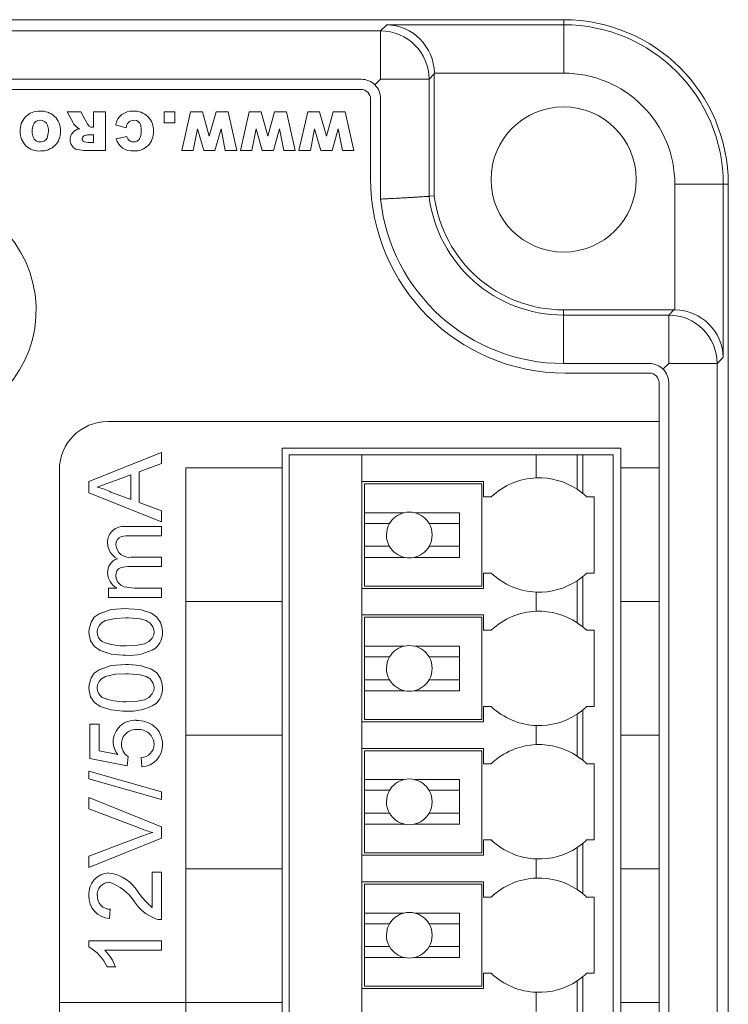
# Model space of a CAD drawing. Header units: inches. Extents: x 0.3 to 10.6, y 0.4 to 8.2.
# Tile 6 of 7: x 3.427 to 4.159, y 5.582 to 6.599. Entities that reach past the tile are written whole.
import ezdxf

# ---------------------------------------------------------------- set-up
doc = ezdxf.new("R2010")
doc.units = ezdxf.units.IN
doc.header["$MEASUREMENT"] = 0

msp = doc.modelspace()

# ---------------------------------------------------------------- linework, layer by layer
at = {"color": 7, "linetype": 'Continuous', "lineweight": 15}
for p, q in [((3.9889, 6.5993), (2.1089, 6.5993)), ((3.7998, 6.5878), (3.8061, 6.5941)), ((3.8061, 6.5941), (3.9889, 6.5941)), ((3.9889, 6.5941), (3.9889, 6.5993)), ((3.9889, 6.5441), (3.9889, 6.5941)), ((3.7998, 6.5878), (2.2978, 6.5878)), ((3.7998, 6.5378), (3.7998, 6.5878)), ((3.8498, 6.5378), (3.8552, 6.5433)), ((3.8552, 6.5441), (3.9889, 6.5441)), ((3.8552, 6.5433), (3.8552, 6.4173)), ((2.3178, 6.5378), (3.7798, 6.5378)), ((3.7939, 6.532), (3.7998, 6.5378)), ((3.8498, 6.5378), (3.7998, 6.5378)), ((3.8498, 6.4169), (3.8498, 6.5378)), ((3.7794, 6.5273), (2.3184, 6.5273)), ((3.7894, 6.4353), (3.7894, 6.5173)), ((3.7998, 6.5178), (3.7998, 6.414)), ((3.4821, 6.4929), (3.4759, 6.5043)), ((3.4759, 6.5043), (3.49, 6.5043)), ((3.49, 6.5043), (3.4966, 6.4922)), ((3.503, 6.4882), (3.503, 6.5043)), ((3.503, 6.5043), (3.5154, 6.5043)), ((3.5154, 6.5043), (3.5154, 6.4643)), ((3.5761, 6.5043), (3.587, 6.5043)), ((3.5761, 6.4929), (3.5761, 6.5043)), ((3.587, 6.5043), (3.587, 6.4929)), ((3.5945, 6.4643), (3.6034, 6.5043)), ((3.6034, 6.5043), (3.6157, 6.5043)), ((3.6157, 6.5043), (3.6228, 6.4791)), ((3.6228, 6.4791), (3.6299, 6.5043)), ((3.6299, 6.5043), (3.6421, 6.5043)), ((3.6421, 6.5043), (3.6511, 6.4643)), ((3.655, 6.4643), (3.6639, 6.5043)), ((3.6639, 6.5043), (3.6762, 6.5043)), ((3.6762, 6.5043), (3.6833, 6.4791)), ((3.6833, 6.4791), (3.6903, 6.5043)), ((3.6903, 6.5043), (3.7026, 6.5043)), ((3.7026, 6.5043), (3.7116, 6.4643)), ((3.7154, 6.4643), (3.7244, 6.5043)), ((3.7244, 6.5043), (3.7366, 6.5043)), ((3.7366, 6.5043), (3.7437, 6.4791)), ((3.7437, 6.4791), (3.7508, 6.5043)), ((3.7508, 6.5043), (3.7631, 6.5043)), ((3.7631, 6.5043), (3.772, 6.4643)), ((3.5369, 6.4877), (3.526, 6.4909)), ((3.587, 6.4929), (3.5761, 6.4929)), ((3.4977, 6.4804), (3.503, 6.4804)), ((3.5019, 6.4882), (3.503, 6.4882)), ((3.503, 6.4804), (3.503, 6.4726)), ((3.5265, 6.4764), (3.5375, 6.4788)), ((3.6107, 6.4866), (3.6062, 6.4643)), ((3.617, 6.4643), (3.6107, 6.4866)), ((3.6349, 6.4865), (3.6286, 6.4643)), ((3.6393, 6.4643), (3.6349, 6.4865)), ((3.6712, 6.4866), (3.6667, 6.4643)), ((3.6774, 6.4643), (3.6712, 6.4866)), ((3.6953, 6.4865), (3.6891, 6.4643)), ((3.6998, 6.4643), (3.6953, 6.4865)), ((3.7316, 6.4866), (3.7272, 6.4643)), ((3.7379, 6.4643), (3.7316, 6.4866)), ((3.7558, 6.4865), (3.7496, 6.4643)), ((3.7603, 6.4643), (3.7558, 6.4865)), ((3.503, 6.4726), (3.4975, 6.4726)), ((3.5154, 6.4643), (3.4947, 6.4643)), ((3.6062, 6.4643), (3.5945, 6.4643)), ((3.6286, 6.4643), (3.617, 6.4643)), ((3.6511, 6.4643), (3.6393, 6.4643)), ((3.6667, 6.4643), (3.655, 6.4643)), ((3.6891, 6.4643), (3.6774, 6.4643)), ((3.7116, 6.4643), (3.6998, 6.4643)), ((3.7272, 6.4643), (3.7154, 6.4643)), ((3.7496, 6.4643), (3.7379, 6.4643)), ((3.772, 6.4643), (3.7603, 6.4643)), ((4.1037, 6.4293), (4.1037, 6.2996)), ((4.1537, 6.4293), (4.1037, 6.4293)), ((4.1537, 6.4293), (4.1537, 6.2505)), ((4.1589, 6.4293), (4.1537, 6.4293)), ((4.1589, 4.7393), (4.1589, 6.4293)), ((3.9888, 6.2996), (3.9888, 6.2942)), ((3.9888, 6.2996), (4.1028, 6.2996)), ((4.1028, 6.2996), (4.0974, 6.2942)), ((3.9888, 6.2442), (3.9888, 6.2942)), ((4.0974, 6.2942), (3.9888, 6.2942)), ((4.0974, 6.2442), (4.0974, 6.2942)), ((4.1537, 6.2505), (4.1474, 6.2442)), ((3.9888, 6.2442), (4.0774, 6.2442)), ((4.0774, 6.2343), (3.9904, 6.2343)), ((4.1474, 6.2442), (4.0974, 6.2442)), ((4.1474, 4.9245), (4.1474, 6.2442)), ((4.0874, 6.1843), (4.0874, 6.2243)), ((4.0974, 6.2242), (4.0974, 4.9445)), ((4.0874, 6.1843), (3.5179, 6.1843)), ((4.0874, 6.1363), (4.0874, 6.1843)), ((3.6979, 6.1568), (4.0479, 6.1568)), ((3.6979, 6.1363), (3.6979, 6.1568)), ((4.0479, 6.1568), (4.0479, 6.1363)), ((3.4984, 6.1225), (3.5734, 6.1523)), ((3.5734, 6.1523), (3.5734, 6.1411)), ((3.7054, 5.0199), (3.7054, 6.1498)), ((3.7054, 6.1498), (3.7802, 6.1498)), ((3.7802, 6.1498), (3.7802, 6.1223)), ((3.7802, 6.1498), (3.9606, 6.1498)), ((3.9606, 6.1498), (3.9606, 6.1261)), ((3.9606, 6.1498), (4.0027, 6.1498)), ((4.0027, 6.1143), (4.0027, 6.1498)), ((4.0027, 6.1498), (4.0086, 6.1498)), ((4.0086, 6.11), (4.0086, 6.1498)), ((4.0401, 6.1498), (4.0086, 6.1498)), ((4.0401, 5.0199), (4.0401, 6.1498)), ((3.4679, 6.1343), (3.4679, 5.5843)), ((3.5734, 6.1411), (3.5504, 6.1325)), ((3.5504, 6.1325), (3.5504, 6.1006)), ((3.5984, 5.9983), (3.5984, 6.1363)), ((3.5984, 6.1363), (3.6979, 6.1363)), ((3.6979, 5.9983), (3.6979, 6.1363)), ((4.0479, 6.1363), (4.0479, 5.9983)), ((4.0874, 6.1363), (4.0479, 6.1363)), ((4.0874, 5.9983), (4.0874, 6.1363)), ((3.4984, 6.1106), (3.4984, 6.1225)), ((3.5417, 6.1294), (3.522, 6.1221)), ((3.5417, 6.1038), (3.5417, 6.1294)), ((3.7802, 6.1223), (3.9062, 6.1223)), ((3.7802, 6.1223), (3.7802, 6.012)), ((3.9062, 6.1065), (3.9062, 6.1223)), ((3.783, 6.1199), (3.783, 6.09)), ((3.9042, 6.1199), (3.783, 6.1199)), ((3.9042, 6.0144), (3.9042, 6.1199)), ((3.5734, 6.0808), (3.4984, 6.1106)), ((3.5209, 6.1114), (3.5417, 6.1038)), ((3.9141, 6.1065), (3.9062, 6.1065)), ((4.0204, 6.1065), (4.0125, 6.1065)), ((4.0204, 6.1065), (4.0204, 6.0278)), ((3.5504, 6.1006), (3.5734, 6.092)), ((3.5734, 6.092), (3.5734, 6.0808)), ((3.783, 6.09), (3.8236, 6.09)), ((3.783, 6.09), (3.783, 6.079)), ((3.8353, 6.09), (3.8814, 6.09)), ((3.8814, 6.09), (3.8814, 6.044)), ((3.536, 6.0758), (3.5734, 6.0758)), ((3.5734, 6.0758), (3.5734, 6.0662)), ((3.809, 6.079), (3.783, 6.079)), ((3.783, 6.079), (3.783, 6.0554)), ((3.8499, 6.079), (3.8814, 6.079)), ((3.5734, 6.0662), (3.5395, 6.0662)), ((3.783, 6.0554), (3.783, 6.044)), ((3.8089, 6.0554), (3.783, 6.0554)), ((3.8814, 6.0554), (3.8499, 6.0554)), ((3.5422, 6.0441), (3.5734, 6.0441)), ((3.5734, 6.0441), (3.5734, 6.0345)), ((3.783, 6.044), (3.783, 6.0144)), ((3.8249, 6.044), (3.783, 6.044)), ((3.8814, 6.044), (3.834, 6.044)), ((3.5734, 6.0345), (3.5385, 6.0345)), ((3.9062, 6.0278), (3.9062, 6.012)), ((3.9062, 6.0278), (3.9141, 6.0278)), ((4.0086, 6.0243), (4.0086, 5.9722)), ((4.0125, 6.0278), (4.0204, 6.0278)), ((3.5186, 6.0123), (3.5272, 6.0123)), ((3.5186, 6.0027), (3.5186, 6.0123)), ((3.5455, 6.0123), (3.5734, 6.0123)), ((3.5734, 6.0123), (3.5734, 6.0027)), ((3.7802, 6.012), (3.7802, 5.9845)), ((3.7802, 6.012), (3.9062, 6.012)), ((3.783, 6.0144), (3.9042, 6.0144)), ((4.0027, 6.0199), (4.0027, 5.9765)), ((3.5734, 6.0027), (3.5186, 6.0027)), ((3.9606, 6.0081), (3.9606, 5.9883)), ((3.6979, 5.9983), (3.5984, 5.9983)), ((3.5984, 5.8603), (3.5984, 5.9983)), ((3.6979, 5.8603), (3.6979, 5.9983)), ((4.0874, 5.9983), (4.0479, 5.9983)), ((4.0479, 5.9983), (4.0479, 5.8603)), ((4.0874, 5.8603), (4.0874, 5.9983)), ((3.9062, 5.9845), (3.7802, 5.9845)), ((3.7802, 5.9845), (3.7802, 5.8742)), ((3.783, 5.9821), (3.783, 5.9522)), ((3.9042, 5.9821), (3.783, 5.9821)), ((3.9042, 5.8766), (3.9042, 5.9821)), ((3.9062, 5.9845), (3.9062, 5.9687)), ((3.9062, 5.9687), (3.9141, 5.9687)), ((4.0204, 5.9687), (4.0125, 5.9687)), ((4.0204, 5.9687), (4.0204, 5.89)), ((3.783, 5.9522), (3.8236, 5.9522)), ((3.783, 5.9522), (3.783, 5.9412)), ((3.8353, 5.9522), (3.8814, 5.9522)), ((3.8814, 5.9522), (3.8814, 5.9062)), ((3.809, 5.9412), (3.783, 5.9412)), ((3.783, 5.9412), (3.783, 5.9176)), ((3.8499, 5.9412), (3.8814, 5.9412)), ((3.8089, 5.9176), (3.783, 5.9176)), ((3.783, 5.9176), (3.783, 5.9062)), ((3.8814, 5.9176), (3.8499, 5.9176)), ((3.783, 5.9062), (3.783, 5.8766)), ((3.8249, 5.9062), (3.783, 5.9062)), ((3.8814, 5.9062), (3.834, 5.9062)), ((3.9062, 5.89), (3.9062, 5.8742)), ((3.9062, 5.89), (3.9141, 5.89)), ((4.0125, 5.89), (4.0204, 5.89)), ((4.0027, 5.8821), (4.0027, 5.8387)), ((4.0086, 5.8865), (4.0086, 5.8344)), ((3.4994, 5.8363), (3.4994, 5.8718)), ((3.4994, 5.8718), (3.509, 5.8718)), ((3.509, 5.8718), (3.509, 5.8441)), ((3.7802, 5.8742), (3.9062, 5.8742)), ((3.7802, 5.8742), (3.7802, 5.8467)), ((3.783, 5.8766), (3.9042, 5.8766)), ((3.9606, 5.8703), (3.9606, 5.8505)), ((3.5984, 5.7223), (3.5984, 5.8603)), ((3.5984, 5.8603), (3.6979, 5.8603)), ((3.6979, 5.7223), (3.6979, 5.8603)), ((4.0874, 5.8603), (4.0479, 5.8603)), ((4.0479, 5.8603), (4.0479, 5.7223)), ((4.0874, 5.7223), (4.0874, 5.8603)), ((3.509, 5.8441), (3.5284, 5.8403)), ((3.5388, 5.8382), (3.5379, 5.8286)), ((3.9062, 5.8467), (3.7802, 5.8467)), ((3.7802, 5.8467), (3.7802, 5.7364)), ((3.783, 5.8443), (3.783, 5.8144)), ((3.9042, 5.8443), (3.783, 5.8443)), ((3.9042, 5.7388), (3.9042, 5.8443)), ((3.9062, 5.8467), (3.9062, 5.8309)), ((3.5379, 5.8286), (3.4994, 5.8363)), ((3.5532, 5.8276), (3.5523, 5.8372)), ((3.9062, 5.8309), (3.9141, 5.8309)), ((4.0204, 5.8309), (4.0125, 5.8309)), ((4.0204, 5.8309), (4.0204, 5.7522)), ((3.4984, 5.8151), (3.4984, 5.8231)), ((3.4984, 5.8231), (3.5734, 5.8019)), ((3.5734, 5.794), (3.4984, 5.8151)), ((3.783, 5.8144), (3.8236, 5.8144)), ((3.783, 5.8144), (3.783, 5.8034)), ((3.8353, 5.8144), (3.8814, 5.8144)), ((3.8814, 5.8144), (3.8814, 5.7684)), ((3.5734, 5.8019), (3.5734, 5.794)), ((3.809, 5.8034), (3.783, 5.8034)), ((3.783, 5.8034), (3.783, 5.7798)), ((3.8499, 5.8034), (3.8814, 5.8034)), ((3.4984, 5.7958), (3.5734, 5.7655)), ((3.4984, 5.7843), (3.4984, 5.7958)), ((3.5522, 5.7639), (3.4984, 5.7843)), ((3.783, 5.7798), (3.783, 5.7684)), ((3.8089, 5.7798), (3.783, 5.7798)), ((3.8814, 5.7798), (3.8499, 5.7798)), ((3.783, 5.7684), (3.783, 5.7388)), ((3.8249, 5.7684), (3.783, 5.7684)), ((3.8814, 5.7684), (3.834, 5.7684)), ((3.5734, 5.7655), (3.5734, 5.7541)), ((3.4984, 5.7353), (3.5522, 5.7557)), ((3.5734, 5.7541), (3.4984, 5.7238)), ((3.9062, 5.7522), (3.9062, 5.7364)), ((3.9062, 5.7522), (3.9141, 5.7522)), ((4.0086, 5.7487), (4.0086, 5.6966)), ((4.0125, 5.7522), (4.0204, 5.7522)), ((3.7802, 5.7364), (3.7802, 5.7089)), ((3.7802, 5.7364), (3.9062, 5.7364)), ((3.783, 5.7388), (3.9042, 5.7388)), ((4.0027, 5.7443), (4.0027, 5.701)), ((3.4984, 5.7238), (3.4984, 5.7353)), ((3.9606, 5.7325), (3.9606, 5.7128)), ((3.5638, 5.6823), (3.5638, 5.719)), ((3.5638, 5.719), (3.5734, 5.719)), ((3.5734, 5.719), (3.5734, 5.6699)), ((3.6979, 5.7223), (3.5984, 5.7223)), ((3.5984, 5.5843), (3.5984, 5.7223)), ((3.6979, 5.5843), (3.6979, 5.7223)), ((4.0874, 5.7223), (4.0479, 5.7223)), ((4.0479, 5.7223), (4.0479, 5.5843)), ((4.0874, 5.5843), (4.0874, 5.7223)), ((3.9062, 5.7089), (3.7802, 5.7089)), ((3.7802, 5.7089), (3.7802, 5.5986)), ((3.783, 5.7065), (3.783, 5.6766)), ((3.9042, 5.7065), (3.783, 5.7065)), ((3.9042, 5.601), (3.9042, 5.7065)), ((3.9062, 5.7089), (3.9062, 5.6931)), ((3.9062, 5.6931), (3.9141, 5.6931)), ((4.0204, 5.6931), (4.0125, 5.6931)), ((4.0204, 5.6931), (4.0204, 5.6144)), ((3.5205, 5.6805), (3.5196, 5.6709)), ((3.783, 5.6766), (3.783, 5.6656)), ((3.783, 5.6766), (3.8236, 5.6766)), ((3.8353, 5.6766), (3.8814, 5.6766)), ((3.8814, 5.6766), (3.8814, 5.6306)), ((3.809, 5.6656), (3.783, 5.6656)), ((3.783, 5.6656), (3.783, 5.642)), ((3.8499, 5.6656), (3.8814, 5.6656)), ((3.4984, 5.6478), (3.4984, 5.6416)), ((3.4984, 5.6478), (3.5734, 5.6478)), ((3.5734, 5.6382), (3.5734, 5.6478)), ((3.515, 5.6382), (3.5734, 5.6382)), ((3.783, 5.642), (3.783, 5.6306)), ((3.8089, 5.642), (3.783, 5.642)), ((3.8814, 5.642), (3.8499, 5.642)), ((3.8249, 5.6306), (3.783, 5.6306)), ((3.783, 5.6306), (3.783, 5.601)), ((3.8814, 5.6306), (3.834, 5.6306)), ((3.5172, 5.6209), (3.526, 5.6209)), ((3.9062, 5.6144), (3.9062, 5.5986)), ((3.9062, 5.6144), (3.9141, 5.6144)), ((4.0125, 5.6144), (4.0204, 5.6144)), ((4.0027, 5.6065), (4.0027, 5.5632)), ((4.0086, 5.6109), (4.0086, 5.5588)), ((3.7802, 5.5986), (3.9062, 5.5986)), ((3.7802, 5.5986), (3.7802, 5.5711)), ((3.783, 5.601), (3.9042, 5.601)), ((3.9606, 5.5947), (3.9606, 5.575)), ((3.4679, 5.5843), (3.5984, 5.5843)), ((3.4679, 5.5843), (3.4679, 5.0338)), ((3.5984, 5.4463), (3.5984, 5.5843)), ((3.5984, 5.5843), (3.6979, 5.5843)), ((3.6979, 5.4463), (3.6979, 5.5843)), ((4.0479, 5.5843), (4.0479, 5.4463)), ((4.0874, 5.5843), (4.0479, 5.5843)), ((4.0874, 5.4463), (4.0874, 5.5843))]:
    msp.add_line(p, q, dxfattribs=at)
at = {"color": 7, "linetype": 'Continuous', "lineweight": 15, "flags": 128}
for points in [[(3.4399, 6.4838), (3.4399, 6.4858), (3.4407, 6.4903), (3.4418, 6.4925), (3.4435, 6.4942), (3.4456, 6.4951), (3.4482, 6.4955)], [(3.4482, 6.4955), (3.4502, 6.4953), (3.4526, 6.4943), (3.4545, 6.4926), (3.4556, 6.4905), (3.4565, 6.4862), (3.4565, 6.4843)], [(3.5525, 6.4841), (3.5525, 6.4861), (3.5519, 6.4903), (3.5509, 6.4924), (3.5493, 6.4942), (3.5475, 6.4951), (3.5449, 6.4955)], [(3.4483, 6.4731), (3.4463, 6.4733), (3.4439, 6.4742), (3.442, 6.4759), (3.4408, 6.478), (3.4399, 6.4822), (3.4399, 6.4838)], [(3.4565, 6.4843), (3.4564, 6.4823), (3.4552, 6.4771), (3.4538, 6.4752), (3.4517, 6.4738), (3.4494, 6.4732), (3.4483, 6.4731)], [(3.4947, 6.4643), (3.4927, 6.4643), (3.4847, 6.4657), (3.482, 6.4676), (3.4801, 6.4703), (3.4792, 6.4736), (3.4791, 6.4754)], [(3.4975, 6.4726), (3.4955, 6.4727), (3.4935, 6.4732), (3.4926, 6.4737), (3.492, 6.4746), (3.4916, 6.4756), (3.4915, 6.4764)], [(3.8552, 6.4173), (3.8506, 6.417), (3.8498, 6.4169)], [(4.0915, 6.2384), (4.0935, 6.2403), (4.0954, 6.2423), (4.0974, 6.2442)], [(3.5395, 6.0662), (3.5365, 6.0661), (3.532, 6.0654), (3.5297, 6.0643), (3.5279, 6.0624), (3.5267, 6.06), (3.5263, 6.0569)], [(3.5385, 6.0345), (3.5355, 6.0343), (3.5311, 6.0333), (3.529, 6.032), (3.5274, 6.0301), (3.5265, 6.0275), (3.5263, 6.0252)], [(3.5263, 6.0252), (3.5267, 6.0222), (3.5284, 6.0183), (3.5315, 6.0152), (3.5348, 6.0136), (3.5455, 6.0123)], [(3.4984, 5.967), (3.4986, 5.97), (3.5006, 5.9772), (3.504, 5.9821), (3.5089, 5.9857), (3.5214, 5.99), (3.5364, 5.9911)], [(3.5364, 5.9911), (3.5394, 5.991), (3.5514, 5.99), (3.563, 5.9863), (3.5686, 5.9823), (3.5725, 5.9766), (3.5742, 5.9707), (3.5744, 5.967)], [(3.5071, 5.9669), (3.5074, 5.9699), (3.5089, 5.9734), (3.5115, 5.9764), (3.5154, 5.9788), (3.526, 5.981), (3.5364, 5.9815)], [(3.5364, 5.9815), (3.5394, 5.9814), (3.5514, 5.9804), (3.5576, 5.9787), (3.5616, 5.9761), (3.5645, 5.9722), (3.5657, 5.9679), (3.5657, 5.967)], [(3.5364, 5.943), (3.5334, 5.943), (3.5215, 5.9441), (3.5099, 5.9478), (3.5042, 5.9519), (3.5001, 5.9578), (3.4986, 5.964), (3.4984, 5.967)], [(3.5657, 5.967), (3.5654, 5.964), (3.5639, 5.9606), (3.5604, 5.957), (3.5559, 5.9547), (3.5487, 5.9533), (3.5364, 5.9526)], [(3.4984, 5.9093), (3.4986, 5.9123), (3.5006, 5.9195), (3.504, 5.9244), (3.5089, 5.928), (3.5214, 5.9323), (3.5364, 5.9334)], [(3.5364, 5.9334), (3.5394, 5.9333), (3.5514, 5.9323), (3.563, 5.9286), (3.5686, 5.9246), (3.5725, 5.919), (3.5742, 5.9131), (3.5744, 5.9093)], [(3.5071, 5.9092), (3.5074, 5.9122), (3.5089, 5.9157), (3.5115, 5.9187), (3.5154, 5.9211), (3.526, 5.9233), (3.5364, 5.9238)], [(3.5364, 5.9238), (3.5394, 5.9237), (3.5514, 5.9227), (3.5576, 5.921), (3.5616, 5.9184), (3.5645, 5.9145), (3.5657, 5.9102), (3.5657, 5.9093)], [(3.5364, 5.8853), (3.5334, 5.8853), (3.5215, 5.8864), (3.5099, 5.8901), (3.5042, 5.8942), (3.5001, 5.9001), (3.4986, 5.9063), (3.4984, 5.9093)], [(3.5657, 5.9093), (3.5654, 5.9064), (3.5639, 5.9029), (3.5604, 5.8993), (3.5559, 5.897), (3.5487, 5.8956), (3.5364, 5.8949)]]:
    msp.add_lwpolyline(points, dxfattribs=at)
at = {"color": 7, "linetype": 'Continuous', "lineweight": 15}
msp.add_circle((3.9888, 6.4343), 0.075, dxfattribs=at)
for centre, radius, start, end in [((3.9889, 6.4293), 0.17, 0, 90), ((3.9889, 6.4293), 0.1648, 0, 90), ((3.7998, 6.5378), 0.05, 0.0205, 89.9795), ((3.7798, 6.5178), 0.02, 45.001, 89.9991), ((3.7798, 6.5178), 0.02, 359.9998, 45.0002), ((3.7794, 6.5173), 0.01, 0, 90), ((3.4468, 6.4854), 0.0194, 87.0852, 184.2022), ((3.4493, 6.4852), 0.0197, 357.4137, 94.5269), ((3.5429, 6.4877), 0.0171, 85.6191, 169.1556), ((3.5455, 6.4853), 0.0196, 356.7837, 93.7774), ((3.4992, 6.5025), 0.0196, 209.5657, 226.9953), ((3.5062, 6.4969), 0.0107, 206.0246, 226.391), ((3.5018, 6.4934), 0.00522, 235.4993, 270.8762), ((3.545, 6.4874), 0.00809, 91.0195, 177.9164), ((3.4469, 6.4832), 0.0195, 177.6134, 274.1307), ((3.4494, 6.4833), 0.0196, 266.6507, 2.8759), ((3.4899, 6.4757), 0.0108, 119.5839, 181.5275), ((3.4923, 6.4704), 0.0167, 101.492, 117.8034), ((3.4928, 6.499), 0.0128, 236.888, 252.6975), ((3.495, 6.4765), 0.00344, 100.3242, 180.6557), ((3.4996, 6.457), 0.0235, 94.7905, 102.9942), ((3.5469, 6.4813), 0.00981, 194.8548, 212.243), ((3.5459, 6.4829), 0.0192, 266.8651, 3.8451), ((3.539, 6.483), 0.0135, 330.8142, 4.6912), ((3.5434, 6.4813), 0.0176, 196.3426, 274.487), ((3.5444, 6.4802), 0.00706, 215.1552, 270.5099), ((3.5447, 6.4804), 0.0073, 267.9798, 326.8309), ((3.9904, 6.4353), 0.201, 180, 270), ((3.3239, 6.2993), 0.12, 274.3857, 90), ((3.9888, 6.4343), 0.1347, 187.2889, 270), ((3.9888, 6.4343), 0.1901, 186.1337, 270), ((3.9888, 6.4343), 0.1401, 187.1457, 270), ((4.0974, 6.2442), 0.05, 0.0204, 89.9796), ((4.0774, 6.2242), 0.02, 44.9996, 90.0004), ((4.0774, 6.2243), 0.01, 0, 90), ((4.0774, 6.2242), 0.02, 0.0007, 44.9994), ((3.5179, 6.1343), 0.05, 90, 180), ((3.9633, 6.0548), 0.0714, 92.1736, 133.6028), ((3.9633, 6.0548), 0.0714, 56.5007, 92.1738), ((6.2786, -1.352), 7.9662, 110.24534, 110.35964), ((3.4947, 6.0617), 0.0562, 62.1567, 77.2498), ((3.9633, 6.0548), 0.0714, 50.6184, 56.5007), ((3.9633, 6.0548), 0.0714, 46.3972, 50.6184), ((3.8294, 6.0671), 0.0236, 104.3345, 149.8543), ((3.8294, 6.0671), 0.0236, 75.6655, 104.3345), ((3.8294, 6.0671), 0.0236, 30.1457, 75.6655), ((3.534, 6.0596), 0.0163, 82.8738, 181.5142), ((3.8294, 6.0671), 0.0236, 149.8543, 209.8546), ((3.8294, 6.0671), 0.0236, 330.1454, 30.1457), ((3.5372, 6.0597), 0.0196, 181.6, 241.343), ((3.5402, 6.0578), 0.0139, 183.8075, 278.3449), ((3.8294, 6.0671), 0.0236, 209.8546, 258.8527), ((3.8294, 6.0671), 0.0236, 281.1473, 330.1454), ((3.5321, 6.0288), 0.0144, 107.0889, 183.0857), ((3.8294, 6.0671), 0.0236, 258.8527, 281.1473), ((3.5356, 6.0282), 0.0179, 180.5055, 242.0508), ((3.9633, 6.0794), 0.0714, 226.3972, 267.8264), ((3.9633, 6.0794), 0.0714, 303.4993, 309.3816), ((3.9633, 6.0794), 0.0714, 309.3816, 313.6028), ((3.9633, 6.0794), 0.0714, 267.826, 303.4995), ((3.9633, 5.917), 0.0714, 92.1736, 133.6028), ((3.9633, 5.917), 0.0714, 56.5007, 92.1738), ((3.9633, 5.917), 0.0714, 50.6184, 56.5007), ((3.9633, 5.917), 0.0714, 46.3972, 50.6184), ((3.5192, 5.9669), 0.0122, 179.7671, 234.7353), ((3.5532, 5.9662), 0.0212, 311.1361, 2.194), ((3.5341, 6.0093), 0.0567, 247.3144, 272.3328), ((3.5406, 5.9939), 0.0511, 265.3403, 301.3437), ((3.8294, 5.9293), 0.0236, 104.3345, 149.8543), ((3.8294, 5.9293), 0.0236, 75.6655, 104.3345), ((3.8294, 5.9293), 0.0236, 30.1457, 75.6655), ((3.8294, 5.9293), 0.0236, 149.8543, 209.8546), ((3.8294, 5.9293), 0.0236, 330.1454, 30.1457), ((3.5192, 5.9092), 0.0122, 179.7672, 234.7352), ((3.5532, 5.9085), 0.0212, 311.1361, 2.1939), ((3.8294, 5.9293), 0.0236, 209.8546, 258.8527), ((3.8294, 5.9293), 0.0236, 281.1473, 330.1454), ((3.5341, 5.9516), 0.0567, 247.3145, 272.3327), ((3.8294, 5.9293), 0.0236, 258.8527, 281.1473), ((3.5406, 5.9362), 0.0511, 265.3402, 301.3437), ((3.9633, 5.9416), 0.0714, 226.3972, 267.8264), ((3.9633, 5.9416), 0.0714, 309.3816, 313.6028), ((3.9633, 5.9416), 0.0714, 267.8263, 303.4993), ((3.9633, 5.9416), 0.0714, 303.4993, 309.3816), ((3.5461, 5.8531), 0.0227, 85.9128, 178.4756), ((3.5482, 5.8475), 0.0281, 52.7427, 91.0941), ((3.5515, 5.8516), 0.0229, 358.171, 52.9521), ((3.5469, 5.8514), 0.0148, 84.4613, 181.3535), ((3.55, 5.8504), 0.0158, 2.0766, 96.2112), ((3.5452, 5.8542), 0.0218, 181.3913, 219.6361), ((3.5466, 5.8505), 0.0145, 177.8153, 237.547), ((3.5519, 5.8511), 0.0139, 271.6633, 359.5388), ((3.5519, 5.85), 0.0225, 273.3173, 2.2162), ((3.9633, 5.7792), 0.0714, 92.1736, 133.6028), ((3.9633, 5.7792), 0.0714, 56.5006, 92.1738), ((3.9633, 5.7792), 0.0714, 50.6184, 56.5007), ((3.9633, 5.7792), 0.0714, 46.3972, 50.6184), ((3.8294, 5.7915), 0.0236, 104.3345, 149.8543), ((3.8294, 5.7915), 0.0236, 75.6655, 104.3345), ((3.8294, 5.7915), 0.0236, 30.1457, 75.6655), ((3.8294, 5.7915), 0.0236, 149.8543, 209.8546), ((3.8294, 5.7915), 0.0236, 330.1454, 30.1457), ((3.8294, 5.7915), 0.0236, 209.8546, 258.8527), ((3.8294, 5.7915), 0.0236, 281.1473, 330.1454), ((3.8294, 5.7915), 0.0236, 258.8527, 281.1473), ((3.6092, 5.9135), 0.1602, 249.1301, 253.7017), ((3.6102, 5.6051), 0.1614, 106.5049, 111.046), ((3.9633, 5.8038), 0.0714, 226.3972, 267.8264), ((3.9633, 5.8038), 0.0714, 303.4993, 309.3816), ((3.9633, 5.8038), 0.0714, 309.3816, 313.6028), ((3.9633, 5.8038), 0.0714, 267.8262, 303.4994), ((3.5197, 5.6967), 0.0213, 91.5416, 184.6656), ((3.5143, 5.6777), 0.0405, 28.6666, 83.1947), ((3.5197, 5.6957), 0.0127, 92.2652, 184.5303), ((3.5051, 5.6631), 0.0475, 32.0161, 72.7323), ((3.9633, 5.6414), 0.0714, 92.1736, 133.6028), ((3.9633, 5.6414), 0.0714, 56.5006, 92.1738), ((3.6291, 5.757), 0.0992, 217.101, 228.8998), ((3.9633, 5.6414), 0.0714, 50.6184, 56.5007), ((3.9633, 5.6414), 0.0714, 46.3972, 50.6184), ((3.5212, 5.6936), 0.0228, 176.7521, 265.9434), ((3.5204, 5.6938), 0.0133, 176.1923, 270.6979), ((3.5825, 5.7122), 0.0441, 212.8851, 249.1793), ((3.8294, 5.6537), 0.0236, 104.3345, 149.8543), ((3.8294, 5.6537), 0.0236, 75.6655, 104.3345), ((3.8294, 5.6537), 0.0236, 30.1457, 75.6655), ((3.5728, 5.6887), 0.0188, 251.059, 271.7786), ((3.8294, 5.6537), 0.0236, 149.8543, 209.8546), ((3.8294, 5.6537), 0.0236, 330.1454, 30.1457), ((3.4777, 5.6041), 0.0429, 23.1041, 61.1449), ((3.4741, 5.5999), 0.056, 22.006, 43.1421), ((3.8294, 5.6537), 0.0236, 209.8546, 258.8527), ((3.8294, 5.6537), 0.0236, 281.1473, 330.1454), ((3.8294, 5.6537), 0.0236, 258.8527, 281.1473), ((3.9633, 5.6661), 0.0714, 226.3972, 267.8264), ((3.9633, 5.6661), 0.0714, 309.3816, 313.6028), ((3.9633, 5.6661), 0.0714, 267.8262, 303.4994), ((3.9633, 5.6661), 0.0714, 303.4993, 309.3816)]:
    msp.add_arc(centre, radius, start, end, dxfattribs=at)
for centre, major_axis, start_param, end_param in [((3.8061, 6.5441), (-0.0192, 0.0464), 4.32834, 5.881683), ((4.1037, 6.2505), (0.0464, -0.0192), 0.401502, 1.954845)]:
    msp.add_ellipse(centre, major_axis=major_axis, ratio=0.975619, start_param=start_param, end_param=end_param, dxfattribs=at)
for points in [[(3.8552, 6.5433), (3.8552, 6.5435), (3.8552, 6.5438), (3.8552, 6.5441)], [(4.1037, 6.2996), (4.1034, 6.2996), (4.1031, 6.2996), (4.1028, 6.2996)]]:
    msp.add_open_spline(points, degree=3, dxfattribs=at)
for points, knots in [([(3.9889, 6.5441), (4.0194, 6.5441), (4.0486, 6.532), (4.0916, 6.489), (4.1037, 6.4598), (4.1037, 6.4293)], [0, 0, 0, 0, 0.5, 0.5, 1, 1, 1, 1]), ([(3.7998, 6.414), (3.8013, 6.4141), (3.8041, 6.4143), (3.8082, 6.4145), (3.812, 6.4147), (3.8156, 6.4149), (3.8188, 6.4151), (3.8217, 6.4152), (3.8244, 6.4154), (3.8267, 6.4155), (3.8288, 6.4156), (3.8307, 6.4157), (3.8323, 6.4158), (3.8336, 6.4159), (3.8365, 6.4161), (3.8404, 6.4163), (3.8446, 6.4166), (3.8475, 6.4168), (3.8494, 6.4169), (3.8496, 6.4169), (3.8498, 6.4169)], [0, 0, 0, 0, 0.056315, 0.109661, 0.160037, 0.207443, 0.251879, 0.293343, 0.331838, 0.367361, 0.399913, 0.429493, 0.456102, 0.47974, 0.500406, 0.606992, 0.710238, 0.810151, 0.906736, 1, 1, 1, 1])]:
    msp.add_open_spline(points, degree=3, knots=knots, dxfattribs=at)

doc.saveas('drawing.dxf')
